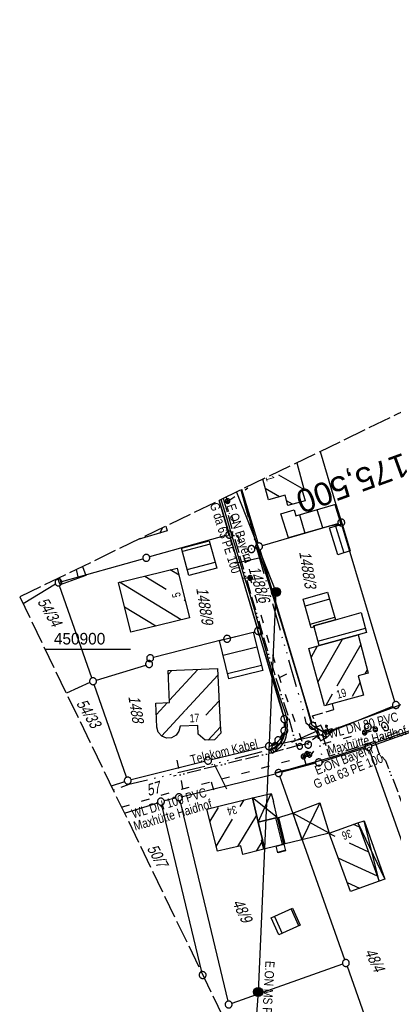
# Model space of a CAD drawing. Extents: x 508513 to 509174, y 450079 to 451036.
# Tile 43 of 51: x 508513 to 508594, y 450823 to 451036. Entities that reach past the tile are written whole.
import ezdxf
from ezdxf.enums import TextEntityAlignment as Align

# ---------------------------------------------------------------- set-up
doc = ezdxf.new("R2010")
doc.units = 0
doc.header["$LTSCALE"] = 10
doc.header["$MEASUREMENT"] = 0
for name, pattern in [('ACAD_ISO03W100', [30, 12, -18]), ('ACAD_ISO13W100', [36, 12, -3, 12, -3, 0, -3, 0, -3]), ('ACAD_ISO14W100', [25.5, 12, -3, 0.5, -3, 0.5, -3, 0.5, -3]), ('LT00', [0]), ('LT14', [0.6, 0.5, -0.1]), ('LT17', [0.15, 0.1, -0.05])]:
    doc.linetypes.add(name, pattern=pattern)
doc.layers.get('0').update_dxf_attribs({"linetype": 'LT00'})
for name, color, linetype in [('--EK_ST-93-1', 30, 'LT17'), ('DFK_BEB_SCHR', 254, 'LT00'), ('DFK_BEBAUUNG', 250, 'LT00'), ('DFK_FLUR_NR', 250, 'LT00'), ('DFK_GZPKT', 250, 'LT00'), ('DFK_HAUSNR', 250, 'LT00'), ('DFK_KATASTER', 250, 'LT00'), ('DFK_VERMPKT', 252, 'LT00'), ('GASLTG', 250, 'ACAD_ISO13W100'), ('GASLTG_TEXT', 250, 'Continuous'), ('STROM_FREILTG', 80, 'STROMFREILEITUNG'), ('STROM_TEXT', 80, 'Continuous'), ('TELEKOM', 210, 'ACAD_ISO14W100'), ('TELEKOM_TEXT', 210, 'Continuous'), ('V121_AFBR_BAB', 250, 'LT00'), ('V121_KA_PRUF', 182, 'LT00'), ('V121_RINNE', 182, 'LT00'), ('V121_SINKK', 182, 'LT00'), ('V121_W_HAUS', 130, 'LT00'), ('V122_AFBR_BAB', 250, 'LT00'), ('V122_GEHWEG', 250, 'LT00'), ('V122_H_BORD', 8, 'LT00'), ('V122_KA_PRUF', 182, 'LT00'), ('V122_RASTER', 250, 'LT00'), ('V122_RINNE', 182, 'LT00'), ('V122_SINKK', 182, 'LT00'), ('V122_STROM', 80, 'LT00'), ('V122_W_HAUS', 130, 'LT00'), ('V122_W_SCHIEB', 130, 'LT00'), ('V122_W_UNT_HY', 130, 'LT00'), ('WASSERLTG', 130, 'ACAD_ISO03W100'), ('WASSERLTG_TEXT', 130, 'Continuous')]:
    doc.layers.add(name, color=color, linetype=linetype)
doc.layers.add('-BLATT_122-RAND', color=7, linetype='LT14', plot=False)
doc.styles.add('Beschrift', font='ARIAL.TTF')
doc.styles.get("Standard").update_dxf_attribs({"font": 'ARIAL.TTF'})
doc.styles.add('Strom', font='txt-alt.shx')
doc.styles.add('Versorgungsltg', font='ARIAL.TTF', dxfattribs={"width": 0.8, "height": 2})
doc.linetypes.add('STROMFREILEITUNG', pattern='A,12.7,-5.5,["xx",Strom,S=2.5,R=0,X=-2.6,Y=-0.85],-4.35', length=22.55)

# ---------------------------------------------------------------- blocks, each defined once
blk = doc.blocks.new('SYMB7010')
at = {"color": 0, "linetype": 'ByBlock'}
for points in [[(-0.031408, 0.499213), (-0.093728, 0.49134), (-0.15457, 0.475719), (-0.212975, 0.452595), (-0.268021, 0.422333), (-0.31884, 0.385411), (-0.36463, 0.342411), (-0.40467, 0.29401), (-0.438329, 0.240973), (-0.465074, 0.184136), (-0.484486, 0.124395), (-0.496256, 0.062692), (-0.5002, 0)], [(-0.5002, 0), (-0.496256, -0.062692), (-0.484486, -0.124395), (-0.465075, -0.184136), (-0.438329, -0.240973), (-0.404671, -0.29401), (-0.36463, -0.342411), (-0.31884, -0.385411), (-0.268021, -0.422333), (-0.212975, -0.452595), (-0.154571, -0.475719), (-0.093728, -0.49134), (-0.031408, -0.499213), (0.031408, -0.499213)], [(0.5002, 0), (0.496256, 0.062692), (0.484485, 0.124395), (0.465074, 0.184136), (0.438329, 0.240973), (0.40467, 0.29401), (0.36463, 0.342411), (0.31884, 0.385411), (0.268021, 0.422333), (0.212975, 0.452595), (0.15457, 0.475719), (0.093728, 0.49134), (0.031408, 0.499213), (-0.031408, 0.499213)], [(0.031408, -0.499213), (0.093728, -0.491341), (0.15457, -0.475719), (0.212975, -0.452595), (0.268021, -0.422333), (0.31884, -0.385411), (0.36463, -0.342411), (0.404671, -0.294011), (0.438329, -0.240974), (0.465075, -0.184136), (0.484486, -0.124395), (0.496256, -0.062692), (0.500201, 0)]]:
    blk.add_lwpolyline(points, dxfattribs=at)
blk = doc.blocks.new('SYMB0003')
at = {"color": 0, "linetype": 'ByBlock'}
for p, q in [((-0.015712, 0), (0.010166, 0.012015)), ((0, -0.021257), (-0.015712, 0)), ((0.010166, 0.012015), (0, -0.021257))]:
    blk.add_line(p, q, dxfattribs=at)
for points in [[(-0.031395, 0.499013), (-0.093691, 0.491144), (-0.154509, 0.475528), (-0.21289, 0.452414), (-0.267913, 0.422164), (-0.318712, 0.385257), (-0.364484, 0.342274), (-0.404509, 0.293893), (-0.438154, 0.240877), (-0.464888, 0.184062), (-0.484292, 0.124345), (-0.496058, 0.062667), (-0.5, 0)], [(-0.5, 0), (-0.496058, -0.062667), (-0.484292, -0.124345), (-0.464888, -0.184062), (-0.438154, -0.240877), (-0.404509, -0.293893), (-0.364485, -0.342274), (-0.318712, -0.385257), (-0.267914, -0.422164), (-0.21289, -0.452414), (-0.154509, -0.475529), (-0.093691, -0.491144), (-0.031395, -0.499014), (0.031395, -0.499014)], [(0.5, 0), (0.496057, 0.062667), (0.484292, 0.124345), (0.464888, 0.184062), (0.438153, 0.240877), (0.404509, 0.293893), (0.364484, 0.342274), (0.318712, 0.385257), (0.267913, 0.422164), (0.21289, 0.452414), (0.154509, 0.475528), (0.093691, 0.491144), (0.031395, 0.499013), (-0.031395, 0.499013)], [(0.031395, -0.499014), (0.093691, -0.491144), (0.154509, -0.475529), (0.21289, -0.452414), (0.267914, -0.422164), (0.318712, -0.385257), (0.364485, -0.342274), (0.404509, -0.293893), (0.438154, -0.240877), (0.464889, -0.184062), (0.484292, -0.124345), (0.496058, -0.062667), (0.5, 0)]]:
    blk.add_lwpolyline(points, dxfattribs=at)
blk = doc.blocks.new('SYMB1120')
at = {"color": 0, "linetype": 'ByBlock'}
for p, q in [((-0.465, -0.183), (0.183, 0.465)), ((-0.183, -0.465), (0.465, 0.183))]:
    blk.add_line(p, q, dxfattribs=at)
for points in [[(-0.031395, 0.499013), (-0.093691, 0.491144), (-0.154509, 0.475528), (-0.21289, 0.452414), (-0.267913, 0.422164), (-0.318712, 0.385257), (-0.364484, 0.342274), (-0.404509, 0.293893), (-0.438154, 0.240877), (-0.464888, 0.184062), (-0.484292, 0.124345), (-0.496058, 0.062667), (-0.5, 0)], [(-0.5, 0), (-0.496058, -0.062667), (-0.484292, -0.124345), (-0.464888, -0.184062), (-0.438154, -0.240877), (-0.404509, -0.293893), (-0.364485, -0.342274), (-0.318712, -0.385257), (-0.267914, -0.422164), (-0.21289, -0.452414), (-0.154509, -0.475529), (-0.093691, -0.491144), (-0.031395, -0.499014), (0.031395, -0.499014)], [(0.5, 0), (0.496057, 0.062667), (0.484292, 0.124345), (0.464888, 0.184062), (0.438153, 0.240877), (0.404509, 0.293893), (0.364484, 0.342274), (0.318712, 0.385257), (0.267913, 0.422164), (0.21289, 0.452414), (0.154509, 0.475528), (0.093691, 0.491144), (0.031395, 0.499013), (-0.031395, 0.499013)], [(0.031395, -0.499014), (0.093691, -0.491144), (0.154509, -0.475529), (0.21289, -0.452414), (0.267914, -0.422164), (0.318712, -0.385257), (0.364485, -0.342274), (0.404509, -0.293893), (0.438154, -0.240877), (0.464889, -0.184062), (0.484292, -0.124345), (0.496058, -0.062667), (0.5, 0)]]:
    blk.add_lwpolyline(points, dxfattribs=at)
blk = doc.blocks.new('SYMB0011')
at = {"color": 0, "linetype": 'ByBlock'}
for p, q in [((0.5, 0), (-0.5, 0)), ((0, 0.5), (0, -0.5))]:
    blk.add_line(p, q, dxfattribs=at)
blk = doc.blocks.new('SYMB1119')
at = {"color": 0, "linetype": 'ByBlock'}
blk.add_line((-0.5, 0), (0.5, 0), dxfattribs=at)
for points in [[(-0.031395, 0.499013), (-0.093691, 0.491144), (-0.154509, 0.475528), (-0.21289, 0.452414), (-0.267913, 0.422164), (-0.318712, 0.385257), (-0.364484, 0.342274), (-0.404509, 0.293893), (-0.438154, 0.240877), (-0.464888, 0.184062), (-0.484292, 0.124345), (-0.496058, 0.062667), (-0.5, 0)], [(-0.5, 0), (-0.496058, -0.062667), (-0.484292, -0.124345), (-0.464888, -0.184062), (-0.438154, -0.240877), (-0.404509, -0.293893), (-0.364485, -0.342274), (-0.318712, -0.385257), (-0.267914, -0.422164), (-0.21289, -0.452414), (-0.154509, -0.475529), (-0.093691, -0.491144), (-0.031395, -0.499014), (0.031395, -0.499014)], [(0.5, 0), (0.496057, 0.062667), (0.484292, 0.124345), (0.464888, 0.184062), (0.438153, 0.240877), (0.404509, 0.293893), (0.364484, 0.342274), (0.318712, 0.385257), (0.267913, 0.422164), (0.21289, 0.452414), (0.154509, 0.475528), (0.093691, 0.491144), (0.031395, 0.499013), (-0.031395, 0.499013)], [(0.031395, -0.499014), (0.093691, -0.491144), (0.154509, -0.475529), (0.21289, -0.452414), (0.267914, -0.422164), (0.318712, -0.385257), (0.364485, -0.342274), (0.404509, -0.293893), (0.438154, -0.240877), (0.464889, -0.184062), (0.484292, -0.124345), (0.496058, -0.062667), (0.5, 0)]]:
    blk.add_lwpolyline(points, dxfattribs=at)
blk = doc.blocks.new('SYMB1121')
at = {"color": 0, "linetype": 'ByBlock'}
blk.add_line((-0.15, 0), (0.15, 0), dxfattribs=at)
for points in [[(-0.5, 0), (-0.49, 0.06), (-0.46, 0.115), (-0.415, 0.165), (-0.355, 0.21), (-0.28, 0.25), (-0.19, 0.275), (-0.1, 0.295), (0, 0.3)], [(0, -0.3), (-0.1, -0.295), (-0.19, -0.275), (-0.28, -0.25), (-0.355, -0.21), (-0.415, -0.165), (-0.46, -0.115), (-0.49, -0.06), (-0.5, 0)], [(0, 0.3), (0.1, 0.295), (0.19, 0.275), (0.28, 0.25), (0.355, 0.21), (0.415, 0.165), (0.46, 0.115), (0.49, 0.06), (0.5, 0)], [(0.5, 0), (0.49, -0.06), (0.46, -0.115), (0.415, -0.165), (0.355, -0.21), (0.28, -0.25), (0.19, -0.275), (0.1, -0.295), (0, -0.3)]]:
    blk.add_lwpolyline(points, dxfattribs=at)
blk = doc.blocks.new('SYMB0652')
at = {"color": 0, "linetype": 'ByBlock'}
blk.add_lwpolyline([(-0.15, -0.075), (0.15, -0.075), (0.15, 0.075), (-0.15, 0.075), (-0.15, -0.075)], dxfattribs=at)
blk = doc.blocks.new('SYMB0702')
at = {"color": 0, "linetype": 'ByBlock'}
for p, q in [((0.1, 0.175), (-0.1, 0.175)), ((0, 0.075), (0, 0.175)), ((0.071716, 0.203284), (0.071716, 0.146716))]:
    blk.add_line(p, q, dxfattribs=at)
for points in [[(0.15, 0.075), (-0.15, 0.075), (-0.15, -0.075), (0.15, -0.075), (0.15, 0.075)], [(-0.071716, 0.203284), (-0.1, 0.175), (-0.071716, 0.146716), (-0.071716, 0.203284)], [(0.071716, 0.203284), (0.1, 0.175), (0.071716, 0.146716)]]:
    blk.add_lwpolyline(points, dxfattribs=at)

msp = doc.modelspace()

# ---------------------------------------------------------------- hatches: boundary and pattern name
at = {"layer": 'STROM_TEXT'}
h = msp.add_hatch(color=256, dxfattribs=at)
edge = h.paths.add_edge_path()
edge.add_arc((508568.18, 450912.37), 1, 0, 360)
h = msp.add_hatch(color=256, dxfattribs=at)
edge = h.paths.add_edge_path()
edge.add_arc((508564.33, 450825.74), 1, 0, 360)

# ---------------------------------------------------------------- linework, layer by layer
at = {"layer": '-BLATT_122-RAND'}
msp.add_lwpolyline([(508512.7, 450911.31), (508915.59, 450078.66), (509173.94, 450203.66), (508771.04, 451036.31), (508512.7, 450911.31)], dxfattribs=at)
at = {"layer": 'DFK_BEB_SCHR'}
for p, q in [((508568.74, 450937.72), (508574.26, 450934.56)), ((508568.98, 450932.98), (508565.87, 450934.76)), ((508571.75, 450931.39), (508570.49, 450932.11)), ((508580.94, 450931.29), (508582.24, 450927.04)), ((508578.3, 450926.23), (508577.09, 450930.17)), ((508573.25, 450929.05), (508574.46, 450925.12)), ((508543.07, 450925.13), (508543.7, 450926.31)), ((508581.06, 450926.65), (508582.85, 450920.82)), ((508553.95, 450922.71), (508547.94, 450921.12)), ((508548.98, 450917.25), (508555, 450918.85)), ((508525.46, 450915.39), (508524.96, 450917.24)), ((508547.19, 450916), (508545.26, 450917.18)), ((508521.3, 450915.47), (508521.69, 450914)), ((508547.69, 450906.36), (508534.29, 450914.46)), ((508539.77, 450915.82), (508544.43, 450913)), ((508548.3, 450910.66), (508548.54, 450910.51)), ((508579.79, 450910.78), (508574.53, 450909.28)), ((508535.38, 450909.13), (508542.18, 450905.01)), ((508575.58, 450905.42), (508580.89, 450906.93)), ((508577.26, 450901.72), (508587.55, 450904.54)), ((508577.27, 450892.85), (508582.59, 450902.15)), ((508564.05, 450900.42), (508556.73, 450898.61)), ((508577.13, 450900.66), (508575.77, 450898.28)), ((508586.53, 450900.98), (508581.38, 450891.99)), ((508544.85, 450894.52), (508545.62, 450895.36)), ((508551.28, 450895.59), (508545.14, 450888.93)), ((508557.69, 450894.73), (508565.02, 450896.54)), ((508587.51, 450894.64), (508587.99, 450895.48)), ((508548.62, 450886.8), (508555.59, 450894.37)), ((508584.73, 450889.79), (508586.42, 450892.73)), ((508555.86, 450888.76), (508553.03, 450885.7)), ((508580.36, 450890.21), (508578.99, 450887.8)), ((508544.66, 450888.42), (508542.28, 450885.83)), ((508543.42, 450881.17), (508548.53, 450886.71)), ((508553.48, 450880.27), (508556.14, 450883.16)), ((508560.46, 450865.94), (508561.3, 450867.32)), ((508555.66, 450865.72), (508553.85, 450862.74)), ((508555.23, 450857.28), (508558.8, 450863.2)), ((508563.98, 450864.02), (508559.87, 450857.24)), ((508569.62, 450857.67), (508568.18, 450863.47)), ((508570.19, 450857.82), (508568.8, 450863.56)), ((508586.29, 450861.42), (508584.96, 450862.04)), ((508579.76, 450860.05), (508580.93, 450859.5)), ((508563.94, 450856.23), (508565.16, 450858.25)), ((508565.26, 450858.65), (508565.75, 450856.69)), ((508584, 450858.07), (508588.23, 450856.1)), ((508568.55, 450856.01), (508570.18, 450856.46)), ((508590.17, 450850.79), (508581.68, 450854.74)), ((508583.6, 450849.43), (508586.24, 450848.2)), ((508567.85, 450842.11), (508569.5, 450838.43)), ((508573.15, 450840.07), (508571.5, 450843.75))]:
    msp.add_line(p, q, dxfattribs=at)
at = {"layer": 'DFK_BEBAUUNG'}
for p, q in [((508563.07, 450867.76), (508567.17, 450868.74)), ((508568.44, 450863.53), (508563.07, 450867.76)), ((508564.34, 450862.52), (508563.07, 450867.76)), ((508564.34, 450862.52), (508567.17, 450868.74)), ((508567.17, 450868.74), (508567.62, 450867)), ((508568.44, 450863.53), (508567.62, 450867)), ((508571.8, 450864.44), (508577.67, 450866.71)), ((508577.67, 450866.71), (508573.81, 450858.67)), ((508577.67, 450866.71), (508579.72, 450860.15)), ((508568.44, 450863.53), (508564.34, 450862.52)), ((508579.72, 450860.15), (508571.8, 450864.44)), ((508585.94, 450862.39), (508587.25, 450862.83)), ((508585.94, 450862.39), (508591.78, 450850.17)), ((508590.55, 450849.73), (508587.25, 450862.83)), ((508587.25, 450862.83), (508591.78, 450850.17)), ((508579.72, 450860.15), (508573.81, 450858.67)), ((508591.78, 450850.17), (508590.55, 450849.73))]:
    msp.add_line(p, q, dxfattribs=at)
for points in [[(508572.68, 450940.33), (508574.3, 450934.43), (508573.88, 450934.32), (508574.47, 450932.14), (508570.76, 450931.12), (508570.17, 450933.3), (508566.53, 450932.32)], [(508566.53, 450932.32), (508565.32, 450936.77)], [(508581.17, 450931.36), (508582.48, 450927.08), (508579.67, 450926.62), (508570.86, 450924.08), (508569.2, 450929.28), (508572.1, 450930.16), (508572.49, 450928.83), (508581.17, 450931.36)], [(508582.48, 450927.08), (508584.26, 450921.26), (508581.54, 450920.41), (508579.78, 450926.27), (508582.48, 450927.08)], [(508544.3, 450926.6), (508544.6, 450925.59), (508538.35, 450923.72)], [(508547.74, 450921.86), (508553.75, 450923.45), (508555.35, 450917.56), (508549.33, 450915.94), (508547.74, 450921.86)], [(508526.28, 450917.88), (508526.99, 450915.96), (508521.44, 450913.91), (508520.94, 450915.3)], [(508546.81, 450917.56), (508549.46, 450906.79), (508536.73, 450903.68), (508534.07, 450914.41), (508546.81, 450917.56)], [(508574.1, 450910.84), (508579.35, 450912.33), (508581.07, 450906.3), (508576.4, 450905.02), (508576.45, 450904.83), (508575.8, 450904.63), (508574.1, 450910.84)], [(508576.4, 450905.02), (508581.07, 450906.3), (508586.66, 450907.89), (508587.81, 450903.57), (508585.97, 450903.07), (508577.51, 450900.77), (508576.45, 450904.83), (508576.4, 450905.02)], [(508555.93, 450901.84), (508563.24, 450903.64), (508565.31, 450895.38), (508557.98, 450893.57), (508555.93, 450901.84)], [(508577.51, 450900.77), (508585.97, 450903.07), (508588.17, 450894.82), (508586.01, 450894.23), (508587.15, 450890.04), (508578.68, 450887.72), (508575.26, 450900.12), (508577.51, 450900.77)], [(508544.81, 450895.33), (508555.52, 450895.77), (508556.1, 450883.7), (508556.24, 450881.81), (508554.86, 450880.32), (508552.82, 450880.25), (508551.35, 450881.6), (508551.25, 450883.48), (508547.41, 450883.32), (508547.18, 450882.23), (508546.54, 450881.34), (508545.57, 450880.76), (508544.47, 450880.72), (508543.44, 450881.15), (508542.71, 450882), (508542.41, 450883.07), (508542.17, 450888.3), (508545.16, 450888.44), (508544.81, 450895.33)], [(508553.2, 450865.33), (508563.07, 450867.76), (508564.34, 450862.52), (508565.3, 450858.66), (508565.07, 450858.6), (508565.57, 450856.65), (508561.04, 450855.5), (508560.6, 450857.41), (508555.49, 450856.23), (508553.2, 450865.33)], [(508565.3, 450858.66), (508564.34, 450862.52), (508568.44, 450863.53), (508568.48, 450863.46), (508569.86, 450857.74), (508568.24, 450857.29), (508565.57, 450856.65), (508565.07, 450858.6), (508565.3, 450858.66)], [(508569.86, 450857.74), (508568.48, 450863.46), (508571.8, 450864.44), (508573.81, 450858.67), (508569.86, 450857.74)], [(508585.94, 450862.39), (508590.55, 450849.73), (508584.3, 450847.51), (508579.72, 450860.15), (508585.94, 450862.39)], [(508568.24, 450857.29), (508569.86, 450857.74), (508570.22, 450856.29), (508568.58, 450855.88), (508568.24, 450857.29)], [(508571.75, 450843.87), (508573.4, 450840.19), (508568.83, 450838.13), (508567.17, 450841.8), (508571.75, 450843.87)]]:
    msp.add_lwpolyline(points, dxfattribs=at)
at = {"layer": 'DFK_KATASTER'}
for p, q in [((508577.73, 450942.77), (508582.11, 450928.14)), ((508564.31, 450922.95), (508560.82, 450934.59)), ((508557.85, 450925.51), (508555.86, 450932.19)), ((508565.24, 450922.44), (508581.6, 450927.21)), ((508593.94, 450888.61), (508582.54, 450926.7)), ((508557.34, 450924.59), (508540.82, 450919.96)), ((508558.27, 450924.07), (508564.08, 450904.65)), ((508575.92, 450884.11), (508564.74, 450921.51)), ((508521.81, 450914.64), (508539.38, 450919.56)), ((508520.83, 450915.14), (508520.8, 450915.23)), ((508520.45, 450914.05), (508513.42, 450909.8)), ((508528.32, 450893.75), (508521.34, 450913.73)), ((508558.33, 450902.41), (508563.56, 450903.75)), ((508556.87, 450902.05), (508541.67, 450898.21)), ((508569.78, 450885.56), (508564.51, 450903.21)), ((508529.29, 450893.26), (508539.99, 450896.54)), ((508527.89, 450892.73), (508522.8, 450890.42)), ((508535.84, 450872.23), (508528.82, 450892.33)), ((508579.73, 450881.99), (508593.46, 450887.61)), ((508588.91, 450879.08), (508609.95, 450886.47)), ((508569.99, 450884.09), (508569.99, 450883.07)), ((508576.78, 450883.01), (508578.39, 450882.08)), ((508567.38, 450879.13), (508578.31, 450881.55)), ((508569.59, 450881.69), (508569.07, 450880.88)), ((508565.92, 450878.8), (508554.2, 450876.01)), ((508568.04, 450879.85), (508567.28, 450879.37)), ((508578.17, 450875.68), (508587.48, 450878.6)), ((508598.29, 450850.34), (508588.45, 450878.12)), ((508552.74, 450875.66), (508536.82, 450871.7)), ((508576.73, 450875.27), (508569.47, 450873.35)), ((508547.91, 450868.09), (508568.01, 450872.98)), ((508583.06, 450832.72), (508568.99, 450872.45)), ((508535.38, 450871.28), (508532.52, 450870.34)), ((508546.45, 450867.73), (508544.01, 450867.14)), ((508535.36, 450864.47), (508542.57, 450866.73)), ((508552.13, 450830.13), (508543.46, 450866.23)), ((508547.36, 450867.18), (508557.76, 450823.75)), ((508582.6, 450831.76), (508558.64, 450823.27)), ((508583.56, 450831.3), (508615.3, 450741.66))]:
    msp.add_line(p, q, dxfattribs=at)
at = {"layer": 'GASLTG', "ltscale": 0.025, "flags": 128}
for points in [[(508556.74, 450932.62), (508557.68, 450929.49), (508558.95, 450924.88), (508560.65, 450919.02), (508566.92, 450897.73), (508570.77, 450885.49), (508572.68, 450879.03), (508570, 450878.29), (508567.04, 450877.49), (508546.01, 450872.45)], [(508572.68, 450879.03), (508574.9, 450879.57), (508577.59, 450881.52), (508576.11, 450885.52), (508580.71, 450886.89), (508580.43, 450888.2)], [(508577.59, 450881.52), (508578.27, 450881.28), (508579.7, 450876.84), (508581.51, 450877.37), (508589.57, 450880.07), (508594.95, 450882.19)], [(508589.57, 450880.07), (508590.44, 450877.44), (508591.89, 450875.9), (508603.51, 450845.87), (508606.73, 450843.72), (508610.06, 450843.51), (508613.31, 450844.14), (508613.74, 450844.68), (508613.77, 450846.38), (508613.92, 450846.93), (508614.56, 450847.2), (508620.11, 450849.26), (508621.17, 450849.62), (508621.35, 450849.1)]]:
    msp.add_lwpolyline(points, dxfattribs=at)
at = {"layer": 'STROM_FREILTG', "ltscale": 0.05, "flags": 128}
msp.add_lwpolyline([(508559.64, 450934.02), (508568.18, 450912.37), (508564.33, 450825.74), (508562.94, 450807.48)], dxfattribs=at)
at = {"layer": 'STROM_TEXT'}
for centre in [(508568.18, 450912.37), (508564.33, 450825.74)]:
    msp.add_circle(centre, 1, dxfattribs=at)
at = {"layer": 'TELEKOM', "ltscale": 0.05, "flags": 128}
for points in [[(508560.55, 450934.46), (508564.68, 450919.43), (508573.55, 450888.45), (508574.67, 450884.05), (508577.02, 450882.21), (508578.75, 450873.67)], [(508564.55, 450919.66), (508559.29, 450918.56)], [(508577.02, 450882.21), (508569.77, 450879), (508554.78, 450875.08), (508536.36, 450870.64), (508532.94, 450869.47)], [(508554.77, 450875.07), (508557.7, 450869.2)]]:
    msp.add_lwpolyline(points, dxfattribs=at)
at = {"layer": 'V121_AFBR_BAB'}
msp.add_line((508596.57, 450888.42), (508590.7, 450886.27), dxfattribs=at)
for points in [[(508575.85, 450883.9), (508574.18, 450889.72), (508569.39, 450905.68), (508563.98, 450922.78), (508560.7, 450934.53)], [(508570.65, 450883.07), (508570.66, 450883.42), (508570.63, 450884.15), (508570.54, 450884.88), (508570.41, 450885.51), (508570.24, 450886.13), (508570.04, 450886.75), (508569.83, 450887.37), (508569.61, 450887.98), (508569.04, 450889.59), (508568.51, 450891.2), (508568, 450892.82), (508567.51, 450894.44), (508567.04, 450896.07), (508566.57, 450897.69), (508566.12, 450899.32), (508565.67, 450900.95), (508565.22, 450902.58), (508564.76, 450904.21), (508564.14, 450906.4), (508563.5, 450908.58), (508562.85, 450910.77), (508562.2, 450912.95), (508561.53, 450915.13), (508560.87, 450917.31), (508560.21, 450919.49), (508559.54, 450921.67), (508558.64, 450924.68), (508557.73, 450927.69), (508556.84, 450930.71), (508556.33, 450932.42)]]:
    msp.add_lwpolyline(points, dxfattribs=at)
at = {"layer": 'V121_RINNE', "color": 186}
msp.add_lwpolyline([(508555.88, 450932.2), (508559.06, 450921.54), (508564.25, 450904.06), (508569.13, 450887.87), (508570.06, 450884.75), (508570.18, 450884.21), (508570.23, 450883.65), (508570.22, 450883.08), (508570.21, 450883)], dxfattribs=at)
at = {"layer": 'V122_AFBR_BAB'}
msp.add_line((508596.57, 450888.42), (508578.74, 450881.89), dxfattribs=at)
for points in [[(508578.74, 450881.89), (508575.99, 450883.42), (508574.18, 450889.72), (508569.39, 450905.68), (508563.98, 450922.78), (508560.7, 450934.53)], [(508566.85, 450878.01), (508567.44, 450878.26), (508567.69, 450877.76), (508567.94, 450877.9), (508568.18, 450878.05), (508568.73, 450878.44), (508569.23, 450878.89), (508569.55, 450879.28), (508569.84, 450879.69), (508570.08, 450880.13), (508570.25, 450880.57), (508570.38, 450881.02), (508570.48, 450881.48), (508570.56, 450881.94), (508570.63, 450882.68), (508570.66, 450883.42), (508570.63, 450884.15), (508570.54, 450884.88), (508570.41, 450885.51), (508570.24, 450886.13), (508570.04, 450886.75), (508569.83, 450887.37), (508569.61, 450887.98), (508569.04, 450889.59), (508568.51, 450891.2), (508568, 450892.82), (508567.51, 450894.44), (508567.04, 450896.07), (508566.57, 450897.69), (508566.12, 450899.32), (508565.67, 450900.95), (508565.22, 450902.58), (508564.76, 450904.21), (508564.14, 450906.4), (508563.5, 450908.58), (508562.85, 450910.77), (508562.2, 450912.95), (508561.53, 450915.13), (508560.87, 450917.31), (508560.21, 450919.49), (508559.54, 450921.67), (508558.64, 450924.68), (508557.73, 450927.69), (508556.84, 450930.71), (508556.33, 450932.42)], [(508567.94, 450873.21), (508569.73, 450873.68), (508571.53, 450874.15), (508573.32, 450874.63), (508575.11, 450875.12), (508576.9, 450875.62), (508578.68, 450876.14), (508580.45, 450876.67), (508582.23, 450877.23), (508584, 450877.81), (508585.76, 450878.4), (508587.53, 450879), (508589.79, 450879.78), (508592.04, 450880.56), (508594.3, 450881.35), (508596.55, 450882.15), (508598.81, 450882.94)]]:
    msp.add_lwpolyline(points, dxfattribs=at)
at = {"layer": 'V122_GEHWEG'}
msp.add_lwpolyline([(508569.93, 450881.96), (508569.69, 450881.54), (508569.44, 450881.13), (508569.18, 450880.72), (508568.93, 450880.36), (508568.66, 450880.03), (508568.35, 450879.73), (508567.98, 450879.46), (508567.57, 450879.24), (508567.14, 450879.05), (508566.7, 450878.88)], dxfattribs=at)
at = {"layer": 'V122_H_BORD'}
for points in [[(508570.07, 450881.95), (508569.93, 450881.96), (508569.83, 450881.55), (508569.72, 450881.15), (508569.59, 450880.75), (508569.43, 450880.37), (508569.24, 450880), (508569.01, 450879.66), (508568.75, 450879.35), (508568.41, 450879.06), (508568.05, 450878.8), (508567.65, 450878.57), (508567.24, 450878.37), (508566.82, 450878.17)], [(508587.53, 450879), (508587.58, 450878.91), (508580.43, 450876.56), (508567.96, 450873.07)]]:
    msp.add_lwpolyline(points, dxfattribs=at)
at = {"layer": 'V122_RASTER'}
msp.add_line((508518.17, 450900), (508536.67, 450900), dxfattribs=at)
at = {"layer": 'V122_RINNE', "color": 186}
msp.add_line((508568.18, 450878.05), (508567.93, 450878.5), dxfattribs=at)
msp.add_lwpolyline([(508555.88, 450932.2), (508559.06, 450921.54), (508564.25, 450904.06), (508569.13, 450887.87), (508570.06, 450884.75), (508570.18, 450884.21), (508570.23, 450883.65), (508570.22, 450883.08), (508570.16, 450882.51), (508570.07, 450881.95), (508569.99, 450881.52), (508569.89, 450881.11), (508569.77, 450880.71), (508569.61, 450880.32), (508569.4, 450879.93), (508569.14, 450879.57), (508568.85, 450879.24), (508568.55, 450878.98), (508568.25, 450878.73), (508567.93, 450878.5)], dxfattribs=at)
at = {"layer": 'WASSERLTG', "ltscale": 0.015, "flags": 128}
for points in [[(508557.73, 450932.07), (508562.07, 450934.89)], [(508534.73, 450865.77), (508548.05, 450869.74), (508548.05, 450869.74), (508554.16, 450871.26), (508554.17, 450871.26), (508574.14, 450876.71), (508574.14, 450876.71), (508574.96, 450876.94), (508568.91, 450893.87), (508568.91, 450893.87), (508562.58, 450915.44), (508562.58, 450915.44), (508557.73, 450932.07), (508557.73, 450932.07), (508557.43, 450932.95)], [(508562.58, 450915.44), (508561.02, 450915.3)], [(508568.91, 450893.87), (508572.96, 450895.68)], [(508574.96, 450876.94), (508575.46, 450877.08), (508575.84, 450877.2), (508577.44, 450879.14), (508577.62, 450879.29), (508587.4, 450881.88), (508589.71, 450882.58), (508591.77, 450883.11)], [(508548.05, 450869.74), (508546.81, 450875.92)], [(508574.14, 450876.71), (508574.63, 450875.08)], [(508554.16, 450871.26), (508555.08, 450868.05)]]:
    msp.add_lwpolyline(points, dxfattribs=at)

# ---------------------------------------------------------------- block references
at = {"layer": 'DFK_GZPKT', "xscale": 1.500000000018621, "yscale": 1.5, "zscale": 1.5, "rotation": 264.7377099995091}
for p in [(508582.32, 450927.42), (508558.06, 450924.79), (508564.52, 450922.23), (508540.1, 450919.76), (508521.09, 450914.44), (508564.29, 450903.93), (508557.6, 450902.23), (508540.71, 450896.76), (508540.94, 450898.03), (508528.57, 450893.04), (508594.15, 450887.89), (508569.99, 450884.84), (508569.99, 450882.32), (508576.13, 450883.39), (508579.04, 450881.71), (508568.67, 450880.25), (508566.65, 450878.97), (508588.2, 450878.83), (508553.47, 450875.84), (508577.45, 450875.46), (508568.74, 450873.16), (508536.09, 450871.52), (508543.28, 450866.96), (508547.18, 450867.91), (508583.31, 450832.01), (508552.3, 450829.4), (508557.93, 450823.02)]:
    msp.add_blockref('SYMB7010', p, dxfattribs=at)
at = {"layer": 'DFK_VERMPKT', "xscale": 1.200000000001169, "yscale": 1.200000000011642, "zscale": 1.2, "rotation": 264.7377100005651}
msp.add_blockref('SYMB7010', (508573.34, 450878.92), dxfattribs=at)
at = {"layer": 'V121_KA_PRUF', "color": 186, "xscale": 1.5, "yscale": 1.5, "zscale": 1.5, "rotation": 279.0666}
msp.add_blockref('SYMB0003', (508562.87, 450921.67), dxfattribs=at)
at = {"layer": 'V121_SINKK', "color": 186, "xscale": 4.499999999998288, "yscale": 4.500000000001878, "zscale": 4.5, "rotation": 286.6628387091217}
msp.add_blockref('SYMB0652', (508564.65, 450903.77), dxfattribs=at)
at = {"layer": 'V121_W_HAUS', "rotation": 279.0666}
for p in [(508557.71, 450932.06), (508562.59, 450915.41)]:
    msp.add_blockref('SYMB1120', p, dxfattribs=at)
at = {"layer": 'V122_GEHWEG', "xscale": 0.1, "yscale": 0.1, "zscale": 0.1, "rotation": 295.821}
for p in [(508569.18, 450880.72), (508566.7, 450878.88), (508568.35, 450879.73)]:
    msp.add_blockref('SYMB0011', p, dxfattribs=at)
at = {"layer": 'V122_KA_PRUF', "color": 186, "xscale": 1.5, "yscale": 1.5, "zscale": 1.5, "rotation": 295.821}
for p in [(508562.87, 450921.67), (508588.06, 450883.15), (508575.15, 450879.31)]:
    msp.add_blockref('SYMB0003', p, dxfattribs=at)
at = {"layer": 'V122_SINKK', "color": 186, "zscale": 4.5}
for p, xscale, yscale, rotation in [((508564.65, 450903.77), 4.50000000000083, 4.500000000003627, 285.5792686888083), ((508579.64, 450882.15), 4.499999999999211, 4.49999999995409, 20.81653361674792), ((508567.78, 450878.13), 4.499999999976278, 4.500000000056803, 31.1060696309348)]:
    msp.add_blockref('SYMB0652', p, dxfattribs=dict(at, xscale=xscale, yscale=yscale, rotation=rotation))
at = {"layer": 'V122_STROM', "xscale": 10, "yscale": 10, "zscale": 10, "rotation": 295.821}
msp.add_blockref('SYMB0702', (508577.86, 450881.84), dxfattribs=at)
at = {"layer": 'V122_W_HAUS', "rotation": 295.821}
for p in [(508557.71, 450932.06), (508562.59, 450915.41), (508587.38, 450881.93), (508589.69, 450882.62), (508574.14, 450876.74)]:
    msp.add_blockref('SYMB1120', p, dxfattribs=at)
at = {"layer": 'V122_W_SCHIEB', "rotation": 295.821}
for p in [(508574.91, 450877.29), (508575.44, 450877.12)]:
    msp.add_blockref('SYMB1119', p, dxfattribs=at)
at = {"layer": 'V122_W_UNT_HY', "xscale": 2, "yscale": 2, "zscale": 2, "rotation": 295.821}
msp.add_blockref('SYMB1121', (508591.78, 450883.21), dxfattribs=at)

# ---------------------------------------------------------------- texts
at = {"layer": '--EK_ST-93-1', "style": 'Beschrift'}
msp.add_text('175,500', height=5, rotation=-159.9923, dxfattribs=at).set_placement((508596.62, 450940.24), align=Align.MIDDLE_LEFT)
at = {"layer": 'DFK_FLUR_NR', "oblique": 13.754, "width": 0.75}
for s, rotation, p in [('1488/3', 279.0666, (508573.2, 450920.99)), ('1488/6', -72.6446, (508562.18, 450917.5)), ('1488/9', 279.0666, (508550.9, 450913.16)), ('54/34', 300.3593, (508516.45, 450910.26)), ('54/33', 301.4463, (508524.85, 450888.23)), ('1488', 279.0666, (508536.21, 450889.7)), ('57', 17.2645, (508540.55, 450868.13)), ('50/7', 299.3734, (508540.18, 450856.84)), ('48/9', 295.821, (508558.65, 450845.11)), ('48/4', 295.821, (508587.3, 450834.44))]:
    msp.add_text(s, height=2.5, rotation=rotation, dxfattribs=at).set_placement(p)
at = {"layer": 'DFK_HAUSNR', "width": 0.75}
for s, rotation, p in [('1', -74.7611, (508565.92, 450937.22)), ('5', -256.1771, (508547.6, 450911.42)), ('19', 15.3175, (508581.56, 450889.24)), ('17', 2.3065, (508549.53, 450884.14)), ('34', -166.1705, (508559.48, 450866.15)), ('36', -160.1941, (508584.21, 450861.02))]:
    msp.add_text(s, height=1.8, rotation=rotation, dxfattribs=at).set_placement(p)
at = {"layer": 'GASLTG_TEXT', "insert": (508558.78, 450924.58), "char_height": 2, "attachment_point": 5, "rotation": 287.7941, "style": 'Versorgungsltg'}
msp.add_mtext('E.ON Bayern\\PG da 63 PE 100', dxfattribs=at)
at = {"layer": 'GASLTG_TEXT', "insert": (508583.34, 450874.81), "char_height": 2, "attachment_point": 5, "rotation": 21.737, "line_spacing_factor": 0.8, "style": 'Versorgungsltg'}
msp.add_mtext('E.ON Bayern\\PG da 63 PE 100', dxfattribs=at)
at = {"layer": 'STROM_TEXT', "insert": (508566.02, 450822.25), "char_height": 2, "attachment_point": 5, "rotation": 266.7207, "line_spacing_factor": 1.1, "style": 'Versorgungsltg'}
msp.add_mtext('E.ON MS Freileitung', dxfattribs=at)
at = {"layer": 'TELEKOM_TEXT', "style": 'Versorgungsltg', "width": 0.8}
msp.add_text('Telekom Kabel', height=2, rotation=14.0844, dxfattribs=at).set_placement((508557.15, 450876.82), align=Align.CENTER)
at = {"layer": 'V122_RASTER', "width": 0.955}
msp.add_text(' 450900', height=2.5, rotation=0.0004, dxfattribs=at).set_placement((508519.17, 450901))
at = {"layer": 'WASSERLTG_TEXT', "insert": (508588.15, 450879.29), "char_height": 2, "attachment_point": 8, "rotation": 14.2458, "style": 'Versorgungsltg'}
msp.add_mtext('WL DN 80 PVC\\PMaxhütte Haidhof', dxfattribs=at)
at = {"layer": 'WASSERLTG_TEXT', "insert": (508544.76, 450867.62), "char_height": 2, "attachment_point": 2, "rotation": 16.5774, "line_spacing_factor": 0.8, "style": 'Versorgungsltg'}
msp.add_mtext('WL DN 100 PVC\\PMaxhütte Haidhof', dxfattribs=at)

doc.saveas('drawing.dxf')
